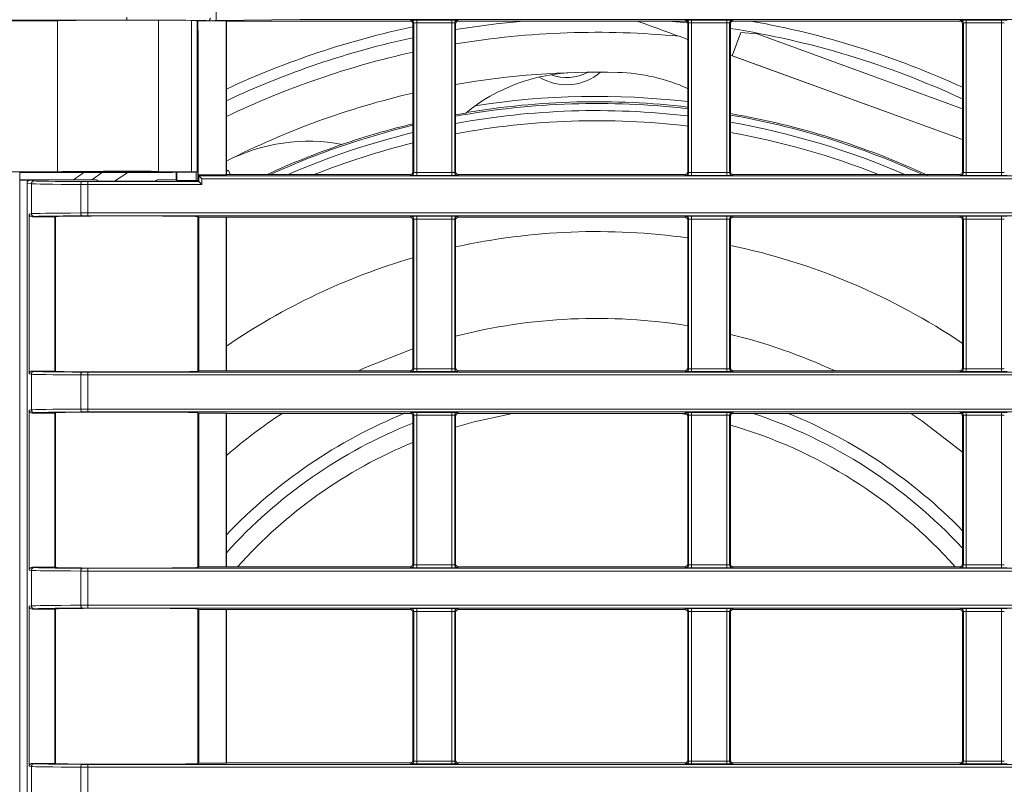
# Model space of a CAD drawing. Header units: millimetres. Extents: x 0 to 1118, y 0 to 864.
# Tile 161 of 256: x 708 to 725, y 106 to 120. Entities that reach past the tile are written whole.
import ezdxf

# ---------------------------------------------------------------- set-up
doc = ezdxf.new("R2010")
doc.units = ezdxf.units.MM

msp = doc.modelspace()

# ---------------------------------------------------------------- linework, layer by layer
at = {"color": 7, "linetype": 'Continuous', "lineweight": 15}
for p, q in [((711.469, 119.884), (711.469, 120.618)), ((706.077, 119.883), (708.683, 119.883)), ((708.683, 119.883), (708.683, 117.229)), ((711.037, 119.885), (710.462, 119.891)), ((710.462, 119.891), (710.462, 117.237)), ((711.334, 119.883), (711.146, 119.879)), ((711.146, 117.227), (711.146, 119.881)), ((711.152, 119.71), (711.152, 119.879)), ((711.183, 119.879), (711.183, 119.88)), ((711.183, 119.879), (711.645, 119.879)), ((712.939, 119.901), (711.469, 119.884)), ((711.652, 119.876), (711.645, 119.879)), ((711.645, 119.879), (711.645, 117.178)), ((711.652, 119.876), (714.877, 119.876)), ((711.652, 119.876), (711.652, 117.181)), ((714.927, 117.231), (714.927, 119.826)), ((715.677, 119.826), (715.677, 117.231)), ((715.727, 119.876), (719.702, 119.876)), ((719.748, 119.845), (719.418, 119.876)), ((719.752, 117.231), (719.752, 119.826)), ((720.502, 119.826), (720.502, 117.231)), ((720.552, 119.876), (724.527, 119.876)), ((724.577, 117.231), (724.577, 119.826)), ((711.152, 119.707), (711.146, 119.707)), ((711.152, 119.71), (711.158, 119.71)), ((711.152, 119.707), (711.158, 119.71)), ((711.152, 117.174), (711.152, 119.707)), ((711.158, 117.178), (711.158, 119.71)), ((720.533, 119.268), (720.682, 119.675)), ((720.97, 119.65), (720.682, 119.675)), ((720.97, 119.65), (724.577, 118.337)), ((719.599, 119.609), (719.752, 119.553)), ((720.502, 119.28), (724.577, 117.797)), ((720.533, 119.268), (724.577, 117.797)), ((715.677, 118.23), (715.852, 118.261)), ((707.739, 117.229), (708.683, 117.229)), ((708.024, 117.219), (708.016, 117.226)), ((710.462, 117.237), (711.037, 117.231)), ((710.771, 117.089), (710.771, 117.22)), ((710.782, 117.22), (710.782, 117.078)), ((711.121, 117.225), (711.121, 117.074)), ((711.683, 117.255), (711.652, 117.237)), ((711.725, 117.181), (711.683, 117.255)), ((709.162, 117.219), (708.024, 117.219)), ((708.026, 81.943), (708.026, 117.219)), ((708.027, 117.089), (709.363, 117.089)), ((708.027, 117.081), (708.202, 117.081)), ((709.146, 117.219), (708.968, 117.089)), ((709.287, 117.089), (709.471, 117.218)), ((709.318, 117.218), (710.429, 117.218)), ((709.393, 117.069), (709.363, 117.089)), ((709.918, 117.218), (709.689, 117.065)), ((710.441, 117.089), (710.41, 117.069)), ((710.441, 117.089), (710.771, 117.089)), ((710.771, 117.089), (710.782, 117.078)), ((710.782, 117.078), (711.121, 117.074)), ((711.121, 117.074), (711.152, 117.074)), ((711.158, 117.178), (711.152, 117.174)), ((711.17, 117.156), (711.152, 117.174)), ((711.152, 117.074), (711.152, 117.174)), ((711.152, 117.074), (711.17, 117.056)), ((711.645, 117.178), (711.158, 117.178)), ((711.22, 117.106), (711.17, 117.156)), ((711.22, 117.006), (711.17, 117.056)), ((711.645, 117.178), (711.652, 117.181)), ((714.877, 117.181), (711.652, 117.181)), ((719.702, 117.181), (715.727, 117.181)), ((724.527, 117.181), (720.552, 117.181)), ((708.152, 82.131), (708.152, 117.031)), ((708.191, 116.487), (708.191, 113.679)), ((708.241, 116.437), (708.641, 116.437)), ((708.641, 116.437), (708.652, 116.443)), ((708.641, 116.437), (708.641, 113.729)), ((708.652, 116.443), (708.652, 113.724)), ((711.152, 116.443), (711.169, 116.434)), ((711.152, 116.443), (711.152, 113.724)), ((711.169, 116.434), (711.645, 116.434)), ((711.169, 113.733), (711.169, 116.434)), ((711.652, 116.431), (711.645, 116.434)), ((711.645, 116.434), (711.645, 113.733)), ((711.652, 116.431), (714.877, 116.431)), ((711.652, 116.431), (711.652, 113.736)), ((714.927, 113.786), (714.927, 116.381)), ((715.677, 116.381), (715.677, 113.786)), ((715.727, 116.431), (719.702, 116.431)), ((719.752, 113.786), (719.752, 116.381)), ((720.502, 116.381), (720.502, 113.786)), ((720.552, 116.431), (724.527, 116.431)), ((724.577, 113.786), (724.577, 116.381)), ((708.641, 113.729), (708.241, 113.729)), ((708.652, 113.724), (708.641, 113.729)), ((711.169, 113.733), (711.152, 113.724)), ((711.645, 113.733), (711.169, 113.733)), ((711.645, 113.733), (711.652, 113.736)), ((714.877, 113.736), (711.652, 113.736)), ((719.702, 113.736), (715.727, 113.736)), ((724.527, 113.736), (720.552, 113.736)), ((708.191, 113.042), (708.191, 110.234)), ((708.241, 112.992), (708.641, 112.992)), ((708.641, 112.992), (708.652, 112.998)), ((708.641, 112.992), (708.641, 110.284)), ((708.652, 112.998), (708.652, 110.279)), ((711.152, 112.998), (711.169, 112.989)), ((711.152, 112.998), (711.152, 110.279)), ((711.169, 112.989), (711.645, 112.989)), ((711.169, 110.288), (711.169, 112.989)), ((711.652, 112.986), (711.645, 112.989)), ((711.645, 112.989), (711.645, 110.288)), ((711.652, 112.986), (714.877, 112.986)), ((711.652, 112.986), (711.652, 110.291)), ((714.927, 110.341), (714.927, 112.936)), ((715.677, 112.936), (715.677, 110.341)), ((715.727, 112.986), (719.702, 112.986)), ((719.627, 112.986), (719.743, 112.964)), ((719.752, 110.341), (719.752, 112.936)), ((720.502, 112.936), (720.502, 110.341)), ((720.552, 112.986), (724.527, 112.986)), ((724.577, 110.341), (724.577, 112.936)), ((708.641, 110.284), (708.241, 110.284)), ((708.652, 110.279), (708.641, 110.284)), ((711.169, 110.288), (711.152, 110.279)), ((711.645, 110.288), (711.169, 110.288)), ((711.645, 110.288), (711.652, 110.291)), ((714.877, 110.291), (711.652, 110.291)), ((719.702, 110.291), (715.727, 110.291)), ((724.527, 110.291), (720.552, 110.291)), ((708.191, 109.597), (708.191, 106.789)), ((708.241, 109.547), (708.641, 109.547)), ((708.641, 109.547), (708.652, 109.553)), ((708.641, 109.547), (708.641, 106.839)), ((708.652, 109.553), (708.652, 106.834)), ((711.152, 109.553), (711.169, 109.544)), ((711.152, 109.553), (711.152, 106.834)), ((711.169, 109.544), (711.645, 109.544)), ((711.169, 106.843), (711.169, 109.544)), ((711.652, 109.541), (711.645, 109.544)), ((711.645, 109.544), (711.645, 106.843)), ((711.652, 109.541), (714.877, 109.541)), ((711.652, 109.541), (711.652, 106.846)), ((714.927, 106.896), (714.927, 109.491)), ((715.677, 109.491), (715.677, 106.896)), ((715.727, 109.541), (719.702, 109.541)), ((719.752, 106.896), (719.752, 109.491)), ((720.502, 109.491), (720.502, 106.896)), ((720.552, 109.541), (724.527, 109.541)), ((724.577, 106.896), (724.577, 109.491)), ((708.641, 106.839), (708.241, 106.839)), ((708.652, 106.834), (708.641, 106.839)), ((711.169, 106.843), (711.152, 106.834)), ((711.645, 106.843), (711.169, 106.843)), ((711.645, 106.843), (711.652, 106.846)), ((714.877, 106.846), (711.652, 106.846)), ((719.702, 106.846), (715.727, 106.846)), ((724.527, 106.846), (720.552, 106.846))]:
    msp.add_line(p, q, dxfattribs=at)
at = {"color": 9, "linetype": 'Continuous', "lineweight": 0}
for p, q in [((709.902, 119.894), (639.809, 119.894)), ((709.902, 119.944), (709.902, 119.894)), ((711.037, 117.231), (711.037, 119.885)), ((711.14, 119.882), (711.14, 117.228)), ((743.898, 119.901), (712.939, 119.901)), ((714.877, 119.876), (714.893, 119.892)), ((714.943, 119.842), (714.927, 119.826)), ((714.943, 117.215), (714.943, 119.842)), ((714.993, 119.893), (715.611, 119.893)), ((714.993, 119.893), (714.993, 119.843)), ((715.611, 119.843), (714.993, 119.843)), ((714.993, 119.843), (714.993, 117.214)), ((715.611, 119.893), (715.611, 119.843)), ((715.611, 117.214), (715.611, 119.843)), ((715.661, 119.842), (715.661, 117.215)), ((715.677, 119.826), (715.661, 119.842)), ((715.711, 119.892), (715.727, 119.876)), ((719.702, 119.876), (719.718, 119.892)), ((719.768, 119.842), (719.752, 119.826)), ((719.768, 117.215), (719.768, 119.842)), ((719.818, 119.893), (720.436, 119.893)), ((719.818, 119.893), (719.818, 119.843)), ((720.436, 119.843), (719.818, 119.843)), ((719.818, 119.843), (719.818, 117.214)), ((720.436, 119.893), (720.436, 119.843)), ((720.436, 117.214), (720.436, 119.843)), ((720.486, 119.842), (720.486, 117.215)), ((720.502, 119.826), (720.486, 119.842)), ((720.536, 119.892), (720.552, 119.876)), ((724.527, 119.876), (724.543, 119.892)), ((724.593, 119.842), (724.577, 119.826)), ((724.593, 117.215), (724.593, 119.842)), ((724.643, 119.893), (725.261, 119.893)), ((724.643, 119.893), (724.643, 119.843)), ((725.261, 119.843), (724.643, 119.843)), ((724.643, 119.843), (724.643, 117.214)), ((725.261, 119.893), (725.261, 119.843)), ((725.261, 117.214), (725.261, 119.843)), ((714.927, 117.231), (714.943, 117.215)), ((715.661, 117.215), (715.677, 117.231)), ((719.752, 117.231), (719.768, 117.215)), ((720.486, 117.215), (720.502, 117.231)), ((724.577, 117.231), (724.593, 117.215)), ((708.027, 117.089), (708.027, 117.081)), ((708.202, 117.081), (708.278, 117.068)), ((709.216, 117.006), (709.216, 117.056)), ((709.216, 117.056), (711.17, 117.056)), ((711.17, 117.156), (743.898, 117.156)), ((711.17, 117.056), (711.17, 117.156)), ((711.22, 117.106), (711.22, 117.006)), ((743.948, 117.106), (711.22, 117.106)), ((714.893, 117.165), (714.877, 117.181)), ((714.993, 117.214), (714.993, 117.164)), ((714.993, 117.214), (715.611, 117.214)), ((715.611, 117.164), (714.993, 117.164)), ((715.611, 117.214), (715.611, 117.164)), ((715.727, 117.181), (715.711, 117.165)), ((719.718, 117.165), (719.702, 117.181)), ((719.818, 117.214), (720.436, 117.214)), ((719.818, 117.214), (719.818, 117.164)), ((720.436, 117.164), (719.818, 117.164)), ((720.436, 117.214), (720.436, 117.164)), ((720.552, 117.181), (720.536, 117.165)), ((724.543, 117.165), (724.527, 117.181)), ((724.643, 117.214), (725.261, 117.214)), ((724.643, 117.214), (724.643, 117.164)), ((725.261, 117.164), (724.643, 117.164)), ((725.261, 117.214), (725.261, 117.164)), ((708.228, 117.018), (708.152, 117.031)), ((708.228, 116.494), (708.228, 117.018)), ((709.096, 116.505), (709.096, 117.007)), ((709.216, 117.006), (709.216, 116.506)), ((711.22, 117.006), (709.216, 117.006)), ((708.191, 116.487), (708.228, 116.494)), ((708.278, 116.444), (708.241, 116.437)), ((709.216, 116.506), (743.948, 116.506)), ((709.216, 116.506), (709.216, 116.456)), ((743.898, 116.456), (709.216, 116.456)), ((714.877, 116.431), (714.893, 116.447)), ((714.943, 116.397), (714.927, 116.381)), ((714.943, 113.77), (714.943, 116.397)), ((714.993, 116.448), (715.611, 116.448)), ((714.993, 116.448), (714.993, 116.398)), ((715.611, 116.398), (714.993, 116.398)), ((714.993, 116.398), (714.993, 113.769)), ((715.611, 116.448), (715.611, 116.398)), ((715.611, 113.769), (715.611, 116.398)), ((715.661, 116.397), (715.661, 113.77)), ((715.677, 116.381), (715.661, 116.397)), ((715.711, 116.447), (715.727, 116.431)), ((719.702, 116.431), (719.718, 116.447)), ((719.768, 116.397), (719.752, 116.381)), ((719.768, 113.77), (719.768, 116.397)), ((719.818, 116.448), (720.436, 116.448)), ((719.818, 116.448), (719.818, 116.398)), ((720.436, 116.398), (719.818, 116.398)), ((719.818, 116.398), (719.818, 113.769)), ((720.436, 116.448), (720.436, 116.398)), ((720.436, 113.769), (720.436, 116.398)), ((720.486, 116.397), (720.486, 113.77)), ((720.502, 116.381), (720.486, 116.397)), ((720.536, 116.447), (720.552, 116.431)), ((724.527, 116.431), (724.543, 116.447)), ((724.593, 116.397), (724.577, 116.381)), ((724.593, 113.77), (724.593, 116.397)), ((724.643, 116.448), (725.261, 116.448)), ((724.643, 116.448), (724.643, 116.398)), ((725.261, 116.398), (724.643, 116.398)), ((724.643, 116.398), (724.643, 113.769)), ((725.261, 116.448), (725.261, 116.398)), ((725.261, 113.769), (725.261, 116.398)), ((714.927, 113.786), (714.943, 113.77)), ((714.993, 113.769), (714.993, 113.719)), ((714.993, 113.769), (715.611, 113.769)), ((715.611, 113.769), (715.611, 113.719)), ((715.661, 113.77), (715.677, 113.786)), ((719.752, 113.786), (719.768, 113.77)), ((719.818, 113.769), (720.436, 113.769)), ((719.818, 113.769), (719.818, 113.719)), ((720.436, 113.769), (720.436, 113.719)), ((720.486, 113.77), (720.502, 113.786)), ((724.577, 113.786), (724.593, 113.77)), ((724.643, 113.769), (725.261, 113.769)), ((724.643, 113.769), (724.643, 113.719)), ((725.261, 113.769), (725.261, 113.719)), ((708.228, 113.673), (708.191, 113.679)), ((708.228, 113.049), (708.228, 113.673)), ((708.241, 113.729), (708.278, 113.723)), ((709.096, 113.06), (709.096, 113.661)), ((709.216, 113.661), (709.216, 113.711)), ((709.216, 113.711), (743.898, 113.711)), ((709.216, 113.661), (709.216, 113.061)), ((743.948, 113.661), (709.216, 113.661)), ((714.893, 113.72), (714.877, 113.736)), ((715.611, 113.719), (714.993, 113.719)), ((715.727, 113.736), (715.711, 113.72)), ((719.718, 113.72), (719.702, 113.736)), ((720.436, 113.719), (719.818, 113.719)), ((720.552, 113.736), (720.536, 113.72)), ((724.543, 113.72), (724.527, 113.736)), ((725.261, 113.719), (724.643, 113.719)), ((708.191, 113.042), (708.228, 113.049)), ((708.278, 112.999), (708.241, 112.992)), ((709.216, 113.061), (743.948, 113.061)), ((709.216, 113.061), (709.216, 113.011)), ((743.898, 113.011), (709.216, 113.011)), ((714.877, 112.986), (714.893, 113.002)), ((714.943, 112.952), (714.927, 112.936)), ((714.943, 110.325), (714.943, 112.952)), ((714.993, 113.003), (715.611, 113.003)), ((714.993, 113.003), (714.993, 112.953)), ((715.611, 112.953), (714.993, 112.953)), ((714.993, 112.953), (714.993, 110.324)), ((715.611, 113.003), (715.611, 112.953)), ((715.611, 110.324), (715.611, 112.953)), ((715.661, 112.952), (715.661, 110.325)), ((715.677, 112.936), (715.661, 112.952)), ((715.711, 113.002), (715.727, 112.986)), ((719.702, 112.986), (719.718, 113.002)), ((719.768, 112.952), (719.752, 112.936)), ((719.768, 110.325), (719.768, 112.952)), ((719.818, 113.003), (720.436, 113.003)), ((719.818, 113.003), (719.818, 112.953)), ((720.436, 112.953), (719.818, 112.953)), ((719.818, 112.953), (719.818, 110.324)), ((720.436, 113.003), (720.436, 112.953)), ((720.436, 110.324), (720.436, 112.953)), ((720.486, 112.952), (720.486, 110.325)), ((720.502, 112.936), (720.486, 112.952)), ((720.536, 113.002), (720.552, 112.986)), ((724.527, 112.986), (724.543, 113.002)), ((724.593, 112.952), (724.577, 112.936)), ((724.593, 110.325), (724.593, 112.952)), ((724.643, 113.003), (725.261, 113.003)), ((724.643, 113.003), (724.643, 112.953)), ((725.261, 112.953), (724.643, 112.953)), ((724.643, 112.953), (724.643, 110.324)), ((725.261, 113.003), (725.261, 112.953)), ((725.261, 110.324), (725.261, 112.953)), ((714.927, 110.341), (714.943, 110.325)), ((714.993, 110.324), (715.611, 110.324)), ((714.993, 110.324), (714.993, 110.274)), ((715.611, 110.324), (715.611, 110.274)), ((715.661, 110.325), (715.677, 110.341)), ((719.752, 110.341), (719.768, 110.325)), ((719.818, 110.324), (720.436, 110.324)), ((719.818, 110.324), (719.818, 110.274)), ((720.436, 110.324), (720.436, 110.274)), ((720.486, 110.325), (720.502, 110.341)), ((724.577, 110.341), (724.593, 110.325)), ((724.643, 110.324), (724.643, 110.274)), ((724.643, 110.324), (725.261, 110.324)), ((725.261, 110.324), (725.261, 110.274)), ((708.228, 110.228), (708.191, 110.234)), ((708.228, 109.604), (708.228, 110.228)), ((708.241, 110.284), (708.278, 110.278)), ((709.096, 109.615), (709.096, 110.216)), ((709.216, 110.216), (709.216, 110.266)), ((709.216, 110.266), (743.898, 110.266)), ((709.216, 110.216), (709.216, 109.616)), ((743.948, 110.216), (709.216, 110.216)), ((714.893, 110.275), (714.877, 110.291)), ((715.611, 110.274), (714.993, 110.274)), ((715.727, 110.291), (715.711, 110.275)), ((719.718, 110.275), (719.702, 110.291)), ((720.436, 110.274), (719.818, 110.274)), ((720.552, 110.291), (720.536, 110.275)), ((724.543, 110.275), (724.527, 110.291)), ((725.261, 110.274), (724.643, 110.274)), ((709.216, 109.616), (743.948, 109.616)), ((709.216, 109.616), (709.216, 109.566)), ((708.191, 109.597), (708.228, 109.604)), ((708.278, 109.554), (708.241, 109.547)), ((743.898, 109.566), (709.216, 109.566)), ((714.877, 109.541), (714.893, 109.557)), ((714.943, 109.507), (714.927, 109.491)), ((714.943, 106.88), (714.943, 109.507)), ((714.993, 109.558), (715.611, 109.558)), ((714.993, 109.508), (714.993, 109.558)), ((715.611, 109.508), (714.993, 109.508)), ((714.993, 109.508), (714.993, 106.879)), ((715.611, 109.508), (715.611, 109.558)), ((715.611, 106.879), (715.611, 109.508)), ((715.661, 109.507), (715.661, 106.88)), ((715.677, 109.491), (715.661, 109.507)), ((715.711, 109.557), (715.727, 109.541)), ((719.702, 109.541), (719.718, 109.557)), ((719.768, 109.507), (719.752, 109.491)), ((719.768, 106.88), (719.768, 109.507)), ((719.818, 109.558), (720.436, 109.558)), ((719.818, 109.508), (719.818, 109.558)), ((720.436, 109.508), (719.818, 109.508)), ((719.818, 109.508), (719.818, 106.879)), ((720.436, 109.508), (720.436, 109.558)), ((720.436, 106.879), (720.436, 109.508)), ((720.486, 109.507), (720.486, 106.88)), ((720.502, 109.491), (720.486, 109.507)), ((720.536, 109.557), (720.552, 109.541)), ((724.527, 109.541), (724.543, 109.557)), ((724.593, 109.507), (724.577, 109.491)), ((724.593, 106.88), (724.593, 109.507)), ((724.643, 109.558), (725.261, 109.558)), ((724.643, 109.508), (724.643, 109.558)), ((725.261, 109.508), (724.643, 109.508)), ((724.643, 109.508), (724.643, 106.879)), ((725.261, 109.508), (725.261, 109.558)), ((725.261, 106.879), (725.261, 109.508)), ((714.927, 106.896), (714.943, 106.88)), ((714.993, 106.829), (714.993, 106.879)), ((714.993, 106.879), (715.611, 106.879)), ((715.611, 106.829), (715.611, 106.879)), ((715.661, 106.88), (715.677, 106.896)), ((719.752, 106.896), (719.768, 106.88)), ((719.818, 106.829), (719.818, 106.879)), ((719.818, 106.879), (720.436, 106.879)), ((720.436, 106.829), (720.436, 106.879)), ((720.486, 106.88), (720.502, 106.896)), ((724.577, 106.896), (724.593, 106.88)), ((724.643, 106.829), (724.643, 106.879)), ((724.643, 106.879), (725.261, 106.879)), ((725.261, 106.829), (725.261, 106.879)), ((708.228, 106.783), (708.191, 106.789)), ((708.228, 106.159), (708.228, 106.783)), ((708.241, 106.839), (708.278, 106.833)), ((709.096, 106.17), (709.096, 106.771)), ((709.216, 106.771), (709.216, 106.821)), ((709.216, 106.821), (743.898, 106.821)), ((709.216, 106.771), (709.216, 106.171)), ((743.948, 106.771), (709.216, 106.771)), ((714.893, 106.83), (714.877, 106.846)), ((715.611, 106.829), (714.993, 106.829)), ((715.727, 106.846), (715.711, 106.83)), ((719.718, 106.83), (719.702, 106.846)), ((720.436, 106.829), (719.818, 106.829)), ((720.552, 106.846), (720.536, 106.83)), ((724.543, 106.83), (724.527, 106.846)), ((725.261, 106.829), (724.643, 106.829))]:
    msp.add_line(p, q, dxfattribs=at)
at = {"color": 7, "linetype": 'Continuous', "lineweight": 15, "flags": 128}
for points in [[(715.677, 119.727), (716.388, 119.827), (716.866, 119.875)], [(713.97, 113.736), (714.064, 113.779), (714.927, 114.119)], [(715.677, 112.746), (716.001, 112.838), (716.673, 112.986)], [(723.672, 112.986), (723.861, 112.857), (724.577, 112.307)]]:
    msp.add_lwpolyline(points, dxfattribs=at)
at = {"color": 9, "linetype": 'Continuous', "lineweight": 0, "flags": 128}
for points in [[(709.096, 117.007), (709.097, 117.016), (709.098, 117.026), (709.1, 117.034), (709.103, 117.042), (709.107, 117.048), (709.111, 117.053), (709.115, 117.055), (709.12, 117.057)], [(709.096, 116.505), (709.097, 116.496), (709.098, 116.486), (709.1, 116.478), (709.103, 116.47), (709.107, 116.464), (709.111, 116.459), (709.115, 116.456), (709.12, 116.455)], [(709.096, 113.661), (709.097, 113.671), (709.098, 113.68), (709.1, 113.689), (709.103, 113.697), (709.107, 113.703), (709.111, 113.708), (709.115, 113.71), (709.12, 113.711)], [(709.096, 113.06), (709.097, 113.051), (709.098, 113.041), (709.1, 113.033), (709.103, 113.025), (709.107, 113.019), (709.111, 113.014), (709.115, 113.011), (709.12, 113.01)], [(709.096, 110.216), (709.097, 110.226), (709.098, 110.235), (709.1, 110.244), (709.103, 110.252), (709.107, 110.258), (709.111, 110.263), (709.115, 110.265), (709.12, 110.266)], [(709.096, 109.615), (709.097, 109.606), (709.098, 109.596), (709.1, 109.588), (709.103, 109.58), (709.107, 109.574), (709.111, 109.569), (709.115, 109.566), (709.12, 109.565)], [(709.096, 106.771), (709.097, 106.781), (709.098, 106.79), (709.1, 106.799), (709.103, 106.807), (709.107, 106.813), (709.111, 106.818), (709.115, 106.82), (709.12, 106.821)]]:
    msp.add_lwpolyline(points, dxfattribs=at)
at = {"color": 9, "linetype": 'Continuous', "lineweight": 0}
for centre, start, end in [((714.893, 119.842), 0.0051, 89.9949), ((715.711, 119.842), 90.0051, 179.9949), ((719.718, 119.842), 0.0051, 89.9949), ((720.536, 119.842), 90.0051, 179.9949), ((724.543, 119.842), 0.0051, 89.9949), ((708.278, 117.018), 90.0689, 180.0075), ((714.893, 117.215), 270.0051, 359.9949), ((715.711, 117.215), 180.0051, 269.9949), ((719.718, 117.215), 270.0051, 359.9949), ((720.536, 117.215), 180.0051, 269.9949), ((724.543, 117.215), 270.0051, 359.9949), ((708.278, 116.494), 179.9925, 269.9311), ((714.893, 116.397), 0.0051, 89.9949), ((715.711, 116.397), 90.0051, 179.9949), ((719.718, 116.397), 0.0051, 89.9949), ((720.536, 116.397), 90.0051, 179.9949), ((724.543, 116.397), 0.0051, 89.9949), ((714.893, 113.77), 270.0051, 359.9949), ((715.711, 113.77), 180.0051, 269.9949), ((719.718, 113.77), 270.0051, 359.9949), ((720.536, 113.77), 180.0051, 269.9949), ((724.543, 113.77), 270.0051, 359.9949), ((708.278, 113.673), 90.0689, 180.0075), ((708.278, 113.049), 179.9925, 269.9311), ((714.893, 112.952), 0.0051, 89.9949), ((715.711, 112.952), 90.0051, 179.9949), ((719.718, 112.952), 0.0051, 89.9949), ((720.536, 112.952), 90.0051, 179.9949), ((724.543, 112.952), 0.0051, 89.9949), ((714.893, 110.325), 270.0051, 359.9949), ((715.711, 110.325), 180.0051, 269.9949), ((719.718, 110.325), 270.0051, 359.9949), ((720.536, 110.325), 180.0051, 269.9949), ((724.543, 110.325), 270.0051, 359.9949), ((708.278, 110.228), 90.0689, 180.0075), ((708.278, 109.604), 179.9925, 269.9311), ((714.893, 109.507), 0.0051, 89.9949), ((715.711, 109.507), 90.0051, 179.9949), ((719.718, 109.507), 0.0051, 89.9949), ((720.536, 109.507), 90.0051, 179.9949), ((724.543, 109.507), 0.0051, 89.9949), ((714.893, 106.88), 270.0051, 359.9949), ((715.711, 106.88), 180.0051, 269.9949), ((719.718, 106.88), 270.0051, 359.9949), ((720.536, 106.88), 180.0051, 269.9949), ((724.543, 106.88), 270.0051, 359.9949), ((708.278, 106.783), 90.0689, 180.0075)]:
    msp.add_arc(centre, 0.05, start, end, dxfattribs=at)
at = {"color": 7, "linetype": 'Continuous', "lineweight": 15}
for centre, radius, start, end in [((718.15, 104.679), 15.437, 65.3971, 79.8772), ((718.15, 104.679), 15.438, 102.0506, 114.8927), ((718.15, 104.679), 15, 84.4574, 99.4893), ((718.15, 104.679), 15.25, 65.0741, 81.1277), ((718.15, 104.679), 15.25, 102.201, 115.22), ((718.15, 104.679), 15, 102.4075, 115.6706), ((718.15, 104.679), 14.3, 88.5, 99.9585), ((717.859, 115.8), 3.175, 91.5, 129.1876), ((717.626, 119.67), 0.913, 238.2234, 310.7723), ((717.626, 119.67), 0.788, 249.2059, 298.5688), ((718.441, 115.8), 3.175, 65.6155, 88.5), ((718.15, 104.679), 14.3, 103.0253, 117), ((718.15, 104.679), 13.781, 83.3244, 99.5546), ((718.15, 104.679), 13.875, 83.3697, 98.823), ((718.15, 104.679), 13.75, 83.3092, 100.3611), ((718.15, 104.679), 13.625, 83.2475, 100.4572), ((718.15, 104.679), 13.448, 83.1583, 100.5963), ((718.15, 104.679), 13.775, 65.0546, 80.1687), ((718.15, 104.679), 13.75, 65.402, 80.1507), ((718.15, 104.679), 13.625, 66.5766, 80.0594), ((718.15, 104.679), 13.75, 103.5561, 114.598), ((718.15, 104.679), 13.625, 103.6829, 113.4234), ((718.15, 104.679), 13.775, 103.531, 108.8994), ((718.15, 104.679), 13.448, 68.3809, 79.9274), ((713.099, 114.591), 3.175, 79.3124, 117), ((718.15, 104.679), 13.775, 108.8994, 114.8242), ((718.15, 104.679), 13.448, 103.8663, 111.6191), ((718.15, 104.679), 11.5, 81.9922, 102.4179), ((718.15, 104.679), 11.5, 56.0221, 78.1983), ((718.15, 104.679), 11.5, 106.2756, 124.4051), ((718.15, 104.679), 9.975, 80.7579, 104.3542), ((718.15, 104.679), 9.975, 65.2289, 76.3616), ((718.15, 104.679), 8.963, 112.0459, 136.4702), ((718.15, 104.679), 9.975, 123.6124, 130.6491), ((718.15, 104.679), 8.75, 42.7334, 71.6941), ((718.15, 104.679), 8.962, 44.1841, 67.9541), ((718.15, 104.679), 8.75, 111.6132, 137.9554), ((718.15, 104.679), 8.437, 41.6937, 73.8138), ((718.15, 104.679), 8.438, 112.4564, 138.3063)]:
    msp.add_arc(centre, radius, start, end, dxfattribs=at)
for centre, major_axis, ratio, start_param, end_param in [((709.902, 119.881), (1.244, 0), 0.008727, 1.103763, 2.939209), ((710.643, 119.882), (0.5, 0), 0.008727, 0.090332, 0.663225), ((709.902, 119.881), (1.244, 0), 0.008727, 0, 0.090332), ((709.902, 119.888), (1.625, 0), 0.008727, 5.620311, 6.014751), ((714.877, 119.826), (-0.0354, -0.0354), 0.999924, 2.356233, 3.926953), ((715.727, 119.826), (-0.0354, 0.0354), 0.999924, 5.497825, 7.068545), ((719.702, 119.826), (-0.0354, -0.0354), 0.999924, 2.356233, 3.926953), ((720.552, 119.826), (-0.0354, 0.0354), 0.999924, 5.497825, 7.068545), ((724.527, 119.826), (-0.0354, -0.0354), 0.999924, 2.356233, 3.926953), ((709.902, 117.227), (1.244, 0), 0.008727, 1.103763, 2.939209), ((710.429, 117.223), (0.5, 0), 0.008727, 4.712389, 5.499517), ((709.902, 117.227), (1.244, 0), 0.008727, 5.499517, 6.373517), ((710.643, 117.228), (0.5, 0), 0.008727, 0.090332, 0.663225), ((714.877, 117.231), (0.0354, -0.0354), 0.999924, 5.497825, 7.068545), ((715.727, 117.231), (0.0354, 0.0354), 0.999924, 2.356233, 3.926953), ((719.702, 117.231), (0.0354, -0.0354), 0.999924, 5.497825, 7.068545), ((720.552, 117.231), (0.0354, 0.0354), 0.999924, 2.356233, 3.926953), ((724.527, 117.231), (0.0354, -0.0354), 0.999924, 5.497825, 7.068545), ((708.202, 117.031), (-0.0494, 0.0082), 0.998592, 4.877622, 6.447962), ((709.318, 117.223), (0.5, 0), 0.008727, 4.394829, 4.712389), ((709.902, 117.069), (0.509, 0), 0.008727, 3.154796, 6.269982), ((708.241, 116.487), (-0.0494, -0.0082), 0.998592, 6.118409, 7.688749), ((709.902, 116.443), (1.25, 0), 0.008727, 0, 3.141593), ((714.877, 116.381), (-0.0354, -0.0354), 0.999924, 2.356233, 3.926953), ((715.727, 116.381), (-0.0354, 0.0354), 0.999924, 5.497825, 7.068545), ((719.702, 116.381), (-0.0354, -0.0354), 0.999924, 2.356233, 3.926953), ((720.552, 116.381), (-0.0354, 0.0354), 0.999924, 5.497825, 7.068545), ((724.527, 116.381), (-0.0354, -0.0354), 0.999924, 2.356233, 3.926953), ((714.877, 113.786), (0.0354, -0.0354), 0.999924, 5.497825, 7.068545), ((715.727, 113.786), (0.0354, 0.0354), 0.999924, 2.356233, 3.926953), ((719.702, 113.786), (0.0354, -0.0354), 0.999924, 5.497825, 7.068545), ((720.552, 113.786), (0.0354, 0.0354), 0.999924, 2.356233, 3.926953), ((724.527, 113.786), (0.0354, -0.0354), 0.999924, 5.497825, 7.068545), ((708.241, 113.679), (0.0494, -0.0082), 0.998592, 1.736029, 3.306369), ((709.902, 113.724), (1.25, 0), 0.008727, 3.141593, 6.283185), ((708.241, 113.042), (-0.0494, -0.0082), 0.998592, 6.118409, 7.688749), ((709.902, 112.998), (1.25, 0), 0.008727, 0, 3.141593), ((714.877, 112.936), (-0.0354, -0.0354), 0.999924, 2.356233, 3.926953), ((715.727, 112.936), (-0.0354, 0.0354), 0.999924, 5.497825, 7.068545), ((719.702, 112.936), (-0.0354, -0.0354), 0.999924, 2.356233, 3.926953), ((720.552, 112.936), (-0.0354, 0.0354), 0.999924, 5.497825, 7.068545), ((724.527, 112.936), (-0.0354, -0.0354), 0.999924, 2.356233, 3.926953), ((714.877, 110.341), (0.0354, -0.0354), 0.999924, 5.497825, 7.068545), ((715.727, 110.341), (0.0354, 0.0354), 0.999924, 2.356233, 3.926953), ((719.702, 110.341), (0.0354, -0.0354), 0.999924, 5.497825, 7.068545), ((720.552, 110.341), (0.0354, 0.0354), 0.999924, 2.356233, 3.926953), ((724.527, 110.341), (0.0354, -0.0354), 0.999924, 5.497825, 7.068545), ((708.241, 110.234), (0.0494, -0.0082), 0.998592, 1.736029, 3.306369), ((709.902, 110.279), (1.25, 0), 0.008727, 3.141593, 6.283185), ((708.241, 109.597), (-0.0494, -0.0082), 0.998592, 6.118409, 7.688749), ((709.902, 109.553), (1.25, 0), 0.008727, 0, 3.141593), ((714.877, 109.491), (-0.0354, -0.0354), 0.999924, 2.356233, 3.926953), ((715.727, 109.491), (-0.0354, 0.0354), 0.999924, 5.497825, 7.068545), ((719.702, 109.491), (-0.0354, -0.0354), 0.999924, 2.356233, 3.926953), ((720.552, 109.491), (-0.0354, 0.0354), 0.999924, 5.497825, 7.068545), ((724.527, 109.491), (-0.0354, -0.0354), 0.999924, 2.356233, 3.926953), ((714.877, 106.896), (0.0354, -0.0354), 0.999924, 5.497825, 7.068545), ((715.727, 106.896), (0.0354, 0.0354), 0.999924, 2.356233, 3.926953), ((719.702, 106.896), (0.0354, -0.0354), 0.999924, 5.497825, 7.068545), ((720.552, 106.896), (0.0354, 0.0354), 0.999924, 2.356233, 3.926953), ((724.527, 106.896), (0.0354, -0.0354), 0.999924, 5.497825, 7.068545), ((708.241, 106.789), (0.0494, -0.0082), 0.998592, 1.736029, 3.306369), ((709.902, 106.834), (1.25, 0), 0.008727, 3.141593, 6.283185)]:
    msp.add_ellipse(centre, major_axis=major_axis, ratio=ratio, start_param=start_param, end_param=end_param, dxfattribs=at)
at = {"color": 9, "linetype": 'Continuous', "lineweight": 0}
for centre, major_axis, ratio, start_param, end_param in [((709.902, 119.881), (1.45, 0), 0.008727, 0.155711, 1.570796), ((714.993, 119.892), (0.1, 0), 0.008727, 1.570796, 3.132866), ((714.993, 119.842), (0.05, 0), 0.017454, 1.570796, 3.132866), ((715.611, 119.892), (0.1, 0), 0.008727, 0.008727, 1.570796), ((715.611, 119.842), (0.05, 0), 0.017454, 0.008727, 1.570796), ((719.818, 119.892), (0.1, 0), 0.008727, 1.570796, 3.132866), ((719.818, 119.842), (0.05, 0), 0.017454, 1.570796, 3.132866), ((720.436, 119.892), (0.1, 0), 0.008727, 0.008727, 1.570796), ((720.436, 119.842), (0.05, 0), 0.017454, 0.008727, 1.570796), ((724.643, 119.892), (0.1, 0), 0.008727, 1.570796, 3.132866), ((724.643, 119.842), (0.05, 0), 0.017454, 1.570796, 3.132866), ((725.261, 119.892), (0.1, 0), 0.008727, 0.008727, 1.570796), ((725.261, 119.842), (0.05, 0), 0.017454, 0.008727, 1.570796), ((709.902, 117.069), (1.626, 0), 0.008727, 3.193953, 4.210758), ((709.216, 117.058), (0.2, 0), 0.008727, 4.210758, 4.712389), ((714.993, 117.165), (0.1, 0), 0.008727, 3.150319, 4.712389), ((714.993, 117.215), (0.05, 0), 0.017454, 3.150319, 4.712389), ((715.611, 117.215), (0.05, 0), 0.017454, 4.712389, 6.274459), ((715.611, 117.165), (0.1, 0), 0.008727, 4.712389, 6.274459), ((719.818, 117.165), (0.1, 0), 0.008727, 3.150319, 4.712389), ((719.818, 117.215), (0.05, 0), 0.017454, 3.150319, 4.712389), ((720.436, 117.215), (0.05, 0), 0.017454, 4.712389, 6.274459), ((720.436, 117.165), (0.1, 0), 0.008727, 4.712389, 6.274459), ((724.643, 117.165), (0.1, 0), 0.008727, 3.150319, 4.712389), ((724.643, 117.215), (0.05, 0), 0.017454, 3.150319, 4.712389), ((725.261, 117.215), (0.05, 0), 0.017454, 4.712389, 6.274459), ((725.261, 117.165), (0.1, 0), 0.008727, 4.712389, 6.274459), ((709.902, 117.019), (1.676, 0), 0.008466, 3.193953, 4.210758), ((709.216, 117.008), (0.25, 0), 0.006981, 4.210758, 4.712389), ((709.902, 116.493), (1.676, 0), 0.008466, 2.072428, 3.089233), ((709.902, 116.443), (1.626, 0), 0.008727, 2.072428, 3.089233), ((709.216, 116.504), (0.25, 0), 0.006981, 1.570796, 2.072428), ((709.216, 116.454), (0.2, 0), 0.008727, 1.570796, 2.072428), ((714.993, 116.447), (0.1, 0), 0.008727, 1.570796, 3.132866), ((714.993, 116.397), (0.05, 0), 0.017454, 1.570796, 3.132866), ((715.611, 116.447), (0.1, 0), 0.008727, 0.008727, 1.570796), ((715.611, 116.397), (0.05, 0), 0.017454, 0.008727, 1.570796), ((719.818, 116.447), (0.1, 0), 0.008727, 1.570796, 3.132866), ((719.818, 116.397), (0.05, 0), 0.017454, 1.570796, 3.132866), ((720.436, 116.447), (0.1, 0), 0.008727, 0.008727, 1.570796), ((720.436, 116.397), (0.05, 0), 0.017454, 0.008727, 1.570796), ((724.643, 116.447), (0.1, 0), 0.008727, 1.570796, 3.132866), ((724.643, 116.397), (0.05, 0), 0.017454, 1.570796, 3.132866), ((725.261, 116.447), (0.1, 0), 0.008727, 0.008727, 1.570796), ((725.261, 116.397), (0.05, 0), 0.017454, 0.008727, 1.570796), ((714.993, 113.77), (0.05, 0), 0.017454, 3.150319, 4.712389), ((715.611, 113.77), (0.05, 0), 0.017454, 4.712389, 6.274459), ((719.818, 113.77), (0.05, 0), 0.017454, 3.150319, 4.712389), ((720.436, 113.77), (0.05, 0), 0.017454, 4.712389, 6.274459), ((724.643, 113.77), (0.05, 0), 0.017454, 3.150319, 4.712389), ((725.261, 113.77), (0.05, 0), 0.017454, 4.712389, 6.274459), ((709.902, 113.674), (1.676, 0), 0.008466, 3.193953, 4.210758), ((709.902, 113.724), (1.626, 0), 0.008727, 3.193953, 4.210758), ((709.216, 113.663), (0.25, 0), 0.006981, 4.210758, 4.712389), ((709.216, 113.713), (0.2, 0), 0.008727, 4.210758, 4.712389), ((714.993, 113.72), (0.1, 0), 0.008727, 3.150319, 4.712389), ((715.611, 113.72), (0.1, 0), 0.008727, 4.712389, 6.274459), ((719.818, 113.72), (0.1, 0), 0.008727, 3.150319, 4.712389), ((720.436, 113.72), (0.1, 0), 0.008727, 4.712389, 6.274459), ((724.643, 113.72), (0.1, 0), 0.008727, 3.150319, 4.712389), ((725.261, 113.72), (0.1, 0), 0.008727, 4.712389, 6.274459), ((709.902, 113.048), (1.676, 0), 0.008466, 2.072428, 3.089233), ((709.902, 112.998), (1.626, 0), 0.008727, 2.072428, 3.089233), ((709.216, 113.059), (0.25, 0), 0.006981, 1.570796, 2.072428), ((709.216, 113.009), (0.2, 0), 0.008727, 1.570796, 2.072428), ((714.993, 113.002), (0.1, 0), 0.008727, 1.570796, 3.132866), ((714.993, 112.952), (0.05, 0), 0.017454, 1.570796, 3.132866), ((715.611, 113.002), (0.1, 0), 0.008727, 0.008727, 1.570796), ((715.611, 112.952), (0.05, 0), 0.017454, 0.008727, 1.570796), ((719.818, 113.002), (0.1, 0), 0.008727, 1.570796, 3.132866), ((719.818, 112.952), (0.05, 0), 0.017454, 1.570796, 3.132866), ((720.436, 113.002), (0.1, 0), 0.008727, 0.008727, 1.570796), ((720.436, 112.952), (0.05, 0), 0.017454, 0.008727, 1.570796), ((724.643, 113.002), (0.1, 0), 0.008727, 1.570796, 3.132866), ((724.643, 112.952), (0.05, 0), 0.017454, 1.570796, 3.132866), ((725.261, 113.002), (0.1, 0), 0.008727, 0.008727, 1.570796), ((725.261, 112.952), (0.05, 0), 0.017454, 0.008727, 1.570796), ((714.993, 110.325), (0.05, 0), 0.017454, 3.150319, 4.712389), ((715.611, 110.325), (0.05, 0), 0.017454, 4.712389, 6.274459), ((719.818, 110.325), (0.05, 0), 0.017454, 3.150319, 4.712389), ((720.436, 110.325), (0.05, 0), 0.017454, 4.712389, 6.274459), ((724.643, 110.325), (0.05, 0), 0.017454, 3.150319, 4.712389), ((725.261, 110.325), (0.05, 0), 0.017454, 4.712389, 6.274459), ((709.902, 110.229), (1.676, 0), 0.008466, 3.193953, 4.210758), ((709.902, 110.279), (1.626, 0), 0.008727, 3.193953, 4.210758), ((709.216, 110.218), (0.25, 0), 0.006981, 4.210758, 4.712389), ((709.216, 110.268), (0.2, 0), 0.008727, 4.210758, 4.712389), ((714.993, 110.275), (0.1, 0), 0.008727, 3.150319, 4.712389), ((715.611, 110.275), (0.1, 0), 0.008727, 4.712389, 6.274459), ((719.818, 110.275), (0.1, 0), 0.008727, 3.150319, 4.712389), ((720.436, 110.275), (0.1, 0), 0.008727, 4.712389, 6.274459), ((724.643, 110.275), (0.1, 0), 0.008727, 3.150319, 4.712389), ((725.261, 110.275), (0.1, 0), 0.008727, 4.712389, 6.274459), ((709.902, 109.603), (1.676, 0), 0.008466, 2.072428, 3.089233), ((709.216, 109.614), (0.25, 0), 0.006981, 1.570796, 2.072428), ((709.902, 109.553), (1.626, 0), 0.008727, 2.072428, 3.089233), ((709.216, 109.564), (0.2, 0), 0.008727, 1.570796, 2.072428), ((714.993, 109.557), (0.1, 0), 0.008727, 1.570796, 3.132866), ((714.993, 109.507), (0.05, 0), 0.017454, 1.570796, 3.132866), ((715.611, 109.557), (0.1, 0), 0.008727, 0.008727, 1.570796), ((715.611, 109.507), (0.05, 0), 0.017454, 0.008727, 1.570796), ((719.818, 109.557), (0.1, 0), 0.008727, 1.570796, 3.132866), ((719.818, 109.507), (0.05, 0), 0.017454, 1.570796, 3.132866), ((720.436, 109.557), (0.1, 0), 0.008727, 0.008727, 1.570796), ((720.436, 109.507), (0.05, 0), 0.017454, 0.008727, 1.570796), ((724.643, 109.557), (0.1, 0), 0.008727, 1.570796, 3.132866), ((724.643, 109.507), (0.05, 0), 0.017454, 1.570796, 3.132866), ((725.261, 109.557), (0.1, 0), 0.008727, 0.008727, 1.570796), ((725.261, 109.507), (0.05, 0), 0.017454, 0.008727, 1.570796), ((714.993, 106.88), (0.05, 0), 0.017454, 3.150319, 4.712389), ((715.611, 106.88), (0.05, 0), 0.017454, 4.712389, 6.274459), ((719.818, 106.88), (0.05, 0), 0.017454, 3.150319, 4.712389), ((720.436, 106.88), (0.05, 0), 0.017454, 4.712389, 6.274459), ((724.643, 106.88), (0.05, 0), 0.017454, 3.150319, 4.712389), ((725.261, 106.88), (0.05, 0), 0.017454, 4.712389, 6.274459), ((709.902, 106.784), (1.676, 0), 0.008466, 3.193953, 4.210758), ((709.902, 106.834), (1.626, 0), 0.008727, 3.193953, 4.210758), ((709.216, 106.773), (0.25, 0), 0.006981, 4.210758, 4.712389), ((709.216, 106.823), (0.2, 0), 0.008727, 4.210758, 4.712389), ((714.993, 106.83), (0.1, 0), 0.008727, 3.150319, 4.712389), ((715.611, 106.83), (0.1, 0), 0.008727, 4.712389, 6.274459), ((719.818, 106.83), (0.1, 0), 0.008727, 3.150319, 4.712389), ((720.436, 106.83), (0.1, 0), 0.008727, 4.712389, 6.274459), ((724.643, 106.83), (0.1, 0), 0.008727, 3.150319, 4.712389), ((725.261, 106.83), (0.1, 0), 0.008727, 4.712389, 6.274459)]:
    msp.add_ellipse(centre, major_axis=major_axis, ratio=ratio, start_param=start_param, end_param=end_param, dxfattribs=at)
at = {"color": 7, "linetype": 'Continuous', "lineweight": 15}
msp.add_ellipse((709.902, 117.227), major_axis=(0.494, 0), ratio=0.008727, dxfattribs=at)
for points, knots in [([(711.369, 119.934), (711.369, 119.931), (711.369, 119.924), (711.366, 119.913), (711.361, 119.901), (711.35, 119.887), (711.341, 119.885), (711.334, 119.883)], [0, 0, 0, 0, 0.086608, 0.172794, 0.317339, 0.559257, 1, 1, 1, 1]), ([(718.864, 119.876), (719.05, 119.808), (719.294, 119.72), (719.54, 119.63), (719.599, 119.609)], [0, 0, 0, 0, 0.76195, 1, 1, 1, 1])]:
    msp.add_open_spline(points, degree=3, knots=knots, dxfattribs=at)

doc.saveas('drawing.dxf')
